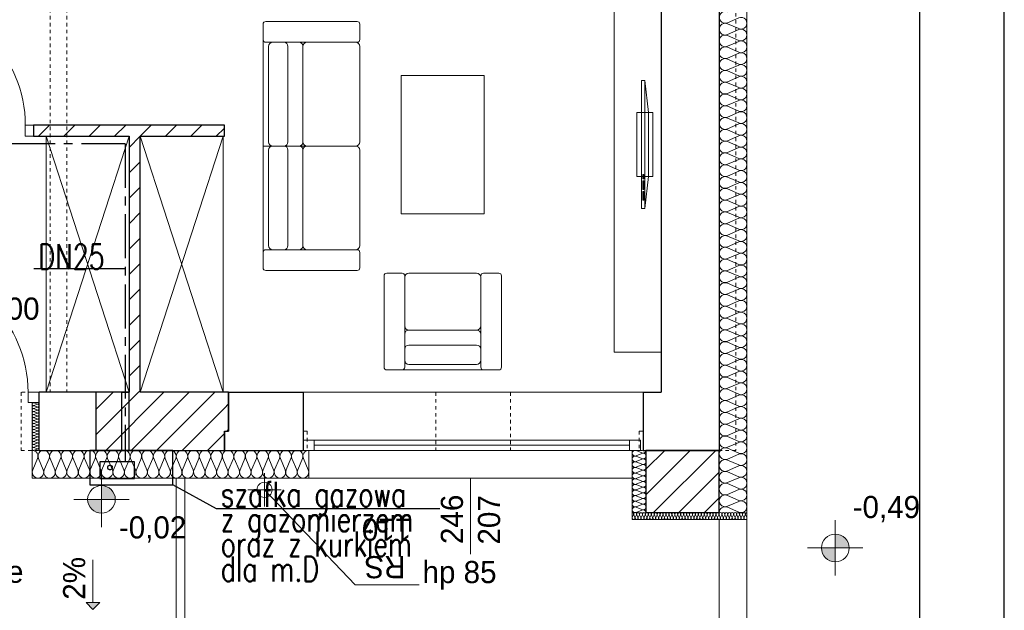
# Model space of a CAD drawing. Extents: x -220425 to -32551, y -64521 to 77206.
# Tile 23 of 59: x -168483 to -161360, y -11171 to -6902. Entities that reach past the tile are written whole.
import ezdxf
from ezdxf.lldxf.tags import DXFTag

# ---------------------------------------------------------------- set-up
doc = ezdxf.new("R2010")
doc.units = 0
doc.header["$MEASUREMENT"] = 0
doc.linetypes.add('Hidden Line', pattern=[50, 25, -25])
doc.linetypes.add('MITTE', pattern=[50.8, 31.75, -6.35, 6.35, -6.35])
for name, color, linetype, lineweight in [('#ks', 34, 'Continuous', 30), ('Arch rynny_Nr_Pióra__21', 7, 'Continuous', 9), ('Arch schody_Nr_Pióra__21', 7, 'Continuous', 9), ('arch spadki_Nr_Pióra__21', 7, 'Continuous', 9), ('Arch wyburzenia_Nr_Pióra__46', 5, 'Continuous', 13), ('Arch wykończenie_Nr_Pióra__46', 5, 'Continuous', 13), ('Arch ściany nośne_Nr_Pióra__21', 7, 'Continuous', 9), ('Arch ściany nośne_Nr_Pióra__27', 7, 'Continuous', 30), ('Drzwi ArchiCAD_Nr_Pióra__27', 7, 'Continuous', 30), ('Drzwi ArchiCAD_Nr_Pióra__5', 7, 'Continuous', 13), ('INWENT RZĘDNE_Nr_Pióra__21', 7, 'Continuous', 9), ('INWENT.ŚCIANY_Nr_Pióra__1', 7, 'Continuous', 25), ('INWENT.ŚCIANY_Nr_Pióra__101', 8, 'Continuous', 13), ('IS_Zimna_woda', 5, 'SOLID', 30)]:
    doc.layers.add(name, color=color, linetype=linetype, lineweight=lineweight)
for name, color, linetype in [('#op-kan-san', 3, 'Continuous'), ('#opisy', 252, 'Continuous'), ('_MK_opis gazu', 3, 'Continuous'), ('Drzwi ArchiCAD', 7, 'Continuous'), ('gaz', 2, 'Continuous')]:
    doc.layers.add(name, color=color, linetype=linetype)
for name, color, linetype, lineweight, true_color in [('Arch drzwi_Nr_Pióra__4', 7, 'Continuous', 9, 0x029e21), ('Arch ocieplenie_Nr_Pióra__22', 7, 'Continuous', 9, 0x7f7f7f), ('Arch okna_Nr_Pióra__4', 7, 'Continuous', 9, 0x029e21), ('Arch wyposazenie_Nr_Pióra__9', 7, 'Continuous', 13, 0x3dad99)]:
    doc.layers.add(name, color=color, linetype=linetype, lineweight=lineweight, true_color=true_color)
doc.styles.add('GENERATED_STYLE_2', font='txt')
doc.styles.add('GENERATED_STYLE_6', font='txt')
doc.styles.add('ROMANS', font='romans.shx', dxfattribs={"width": 0.85, "height": 0.11})
tags = doc.linetypes.add('SOLID', pattern=[10, 10, 0]).pattern_tags.tags
tags[6:7] = [DXFTag(74, 4), DXFTag(75, 0), DXFTag(340, '0'), DXFTag(46, 0.0), DXFTag(50, 0.0), DXFTag(44, 0.0), DXFTag(45, 0.0)]
tags[4:5] = [DXFTag(74, 4), DXFTag(75, 0), DXFTag(340, '0'), DXFTag(46, 0.0), DXFTag(50, 0.0), DXFTag(44, 0.0), DXFTag(45, 0.0)]
pattern_1 = [(45, (197252.38, 10015.15), (-91.92388, 91.92388), [])]

# ---------------------------------------------------------------- blocks, each defined once
blk = doc.blocks.new('A$C382C6C0C')
at = {"layer": '#ks', "color": 7, "lineweight": -3}
for p, q in [((3951.49, -2909), (3951.49, 61)), ((3890.49, -2848), (3890.49, 0))]:
    blk.add_line(p, q, dxfattribs=at)
blk = doc.blocks.new('A$C68B6B573')
at = {"layer": 'Arch schody_Nr_Pióra__21', "linetype": 'Continuous'}
blk.add_hatch(color=252, dxfattribs=at).paths.add_polyline_path([(29299.3, -1150), (29249.3, -1100), (29349.3, -1100)], flags=0)
at = {"layer": 'Arch ściany nośne_Nr_Pióra__21', "linetype": 'Continuous'}
h = blk.add_hatch(dxfattribs=at)
h.set_pattern_fill('Common_Brick', color=252, style=0, pattern_type=2)
h.set_pattern_definition(pattern_1)
h.paths.add_polyline_path([(30250, 2350), (28870, 2350), (28870, 2270), (30250, 2270)], flags=0)
h = blk.add_hatch(dxfattribs=at)
h.set_pattern_fill('Common_Brick', color=252, style=0, pattern_type=2)
h.set_pattern_definition(pattern_1)
h.paths.add_polyline_path([(29640, 420), (29640, 2270), (29560, 2270), (29560, 420)], flags=0)
h = blk.add_hatch(dxfattribs=at)
h.set_pattern_fill('Common_Brick', color=252, style=0, pattern_type=2)
h.set_pattern_definition(pattern_1)
h.paths.add_polyline_path([(30250, 420), (29320, 420), (29320, 0), (30250, 0)], flags=0)
h = blk.add_hatch(dxfattribs=at)
h.set_pattern_fill('Common_Brick', color=252, style=0, pattern_type=2)
h.set_pattern_definition(pattern_1)
h.paths.add_polyline_path([(30280, 420), (30250, 420), (30250, 140), (30280, 140)], flags=0)
h = blk.add_hatch(dxfattribs=at)
h.set_pattern_fill('Common_Brick', color=252, style=0, pattern_type=2)
h.set_pattern_definition(pattern_1)
h.paths.add_polyline_path([(33300, 0), (33300, -450), (33830, -450), (33830, 0)], flags=0)
at = {"layer": 'INWENT RZĘDNE_Nr_Pióra__21', "linetype": 'Continuous'}
for points in [[(29360.9, -354.5), (29460.9, -354.5), (29453.3, -316.2), (29431.6, -283.8), (29399.2, -262.1), (29360.9, -254.5)], [(29360.9, -354.5), (29260.9, -354.5), (29268.5, -392.8), (29290.2, -425.2), (29322.6, -446.9), (29360.9, -454.5)], [(34669.3, -705.3), (34769.3, -705.3), (34761.7, -667), (34740, -634.6), (34707.6, -612.9), (34669.3, -605.3)], [(34669.3, -705.3), (34569.3, -705.3), (34576.9, -743.6), (34598.6, -776), (34631, -797.7), (34669.3, -805.3)]]:
    blk.add_hatch(color=252, dxfattribs=at).paths.add_polyline_path(points, flags=0)
at = {"layer": 'Arch ocieplenie_Nr_Pióra__22', "color": 252, "linetype": 'Continuous'}
for p, q in [((33970.4, 3126.4), (33889.6, 3091)), ((33889.6, 3083.8), (33970.4, 3048.3)), ((33970.4, 3041.2), (33889.6, 3005.7)), ((33889.6, 2998.6), (33970.4, 2963.1)), ((33970.4, 2955.9), (33889.6, 2920.5)), ((33889.6, 2913.3), (33970.4, 2877.9)), ((33970.4, 2870.7), (33889.6, 2835.2)), ((33889.6, 2828.1), (33970.4, 2792.6)), ((33970.4, 2785.5), (33889.6, 2750)), ((33889.6, 2742.8), (33970.4, 2707.4)), ((33970.4, 2700.2), (33889.6, 2664.8)), ((33889.6, 2657.6), (33970.4, 2622.2)), ((33970.4, 2615), (33889.6, 2579.5)), ((33889.6, 2572.4), (33970.4, 2536.9)), ((33970.4, 2529.8), (33889.6, 2494.3)), ((33889.6, 2487.1), (33970.4, 2451.7)), ((33970.4, 2444.5), (33889.6, 2409.1)), ((33889.6, 2401.9), (33970.4, 2366.4)), ((33970.4, 2359.3), (33889.6, 2323.8)), ((33889.6, 2316.7), (33970.4, 2281.2)), ((33970.4, 2274), (33889.6, 2238.6)), ((33889.6, 2231.4), (33970.4, 2196)), ((33970.4, 2188.8), (33889.6, 2153.3)), ((33889.6, 2146.2), (33970.4, 2110.7)), ((33970.4, 2103.6), (33889.6, 2068.1)), ((33889.6, 2060.9), (33970.4, 2025.5)), ((33970.4, 2018.3), (33889.6, 1982.9)), ((33889.6, 1975.7), (33970.4, 1940.2)), ((33970.4, 1933.1), (33889.6, 1897.6)), ((33889.6, 1890.5), (33970.4, 1855)), ((33970.4, 1847.8), (33889.6, 1812.4)), ((33889.6, 1805.2), (33970.4, 1769.8)), ((33970.4, 1762.6), (33889.6, 1727.2)), ((33889.6, 1720), (33970.4, 1684.5)), ((33970.4, 1677.4), (33889.6, 1641.9)), ((33889.6, 1634.8), (33970.4, 1599.3)), ((33970.4, 1592.1), (33889.6, 1556.7)), ((33889.6, 1549.5), (33970.4, 1514.1)), ((33970.4, 1506.9), (33889.6, 1471.4)), ((33889.6, 1464.3), (33970.4, 1428.8)), ((33970.4, 1421.7), (33889.6, 1386.2)), ((33889.6, 1379), (33970.4, 1343.6)), ((33970.4, 1336.4), (33889.6, 1301)), ((33889.6, 1293.8), (33970.4, 1258.3)), ((33970.4, 1251.2), (33889.6, 1215.7)), ((33889.6, 1208.6), (33970.4, 1173.1)), ((33970.4, 1165.9), (33889.6, 1130.5)), ((33889.6, 1123.3), (33970.4, 1087.9)), ((33970.4, 1080.7), (33889.6, 1045.2)), ((33889.6, 1038.1), (33970.4, 1002.6)), ((33970.4, 995.5), (33889.6, 960)), ((33889.6, 952.8), (33970.4, 917.4)), ((33970.4, 910.2), (33889.6, 874.8)), ((33889.6, 867.6), (33970.4, 832.2)), ((33970.4, 825), (33889.6, 789.5)), ((33889.6, 782.4), (33970.4, 746.9)), ((33970.4, 739.8), (33889.6, 704.3)), ((33889.6, 697.1), (33970.4, 661.7)), ((33970.4, 654.5), (33889.6, 619.1)), ((33889.6, 611.9), (33970.4, 576.4)), ((33970.4, 569.3), (33889.6, 533.8)), ((33889.6, 526.7), (33970.4, 491.2)), ((33970.4, 484), (33889.6, 448.6)), ((33889.6, 441.4), (33970.4, 406)), ((33970.4, 398.8), (33889.6, 363.3)), ((33889.6, 356.2), (33970.4, 320.7)), ((28874.9, 344.1), (28895.1, 335.1)), ((28895.1, 333.3), (28874.9, 324.3)), ((28874.9, 322.5), (28895.1, 313.6)), ((28895.1, 311.8), (28874.9, 302.8)), ((28874.9, 301), (28895.1, 292)), ((28895.1, 290.2), (28874.9, 281.2)), ((33970.4, 313.6), (33889.6, 278.1)), ((28874.9, 279.4), (28895.1, 270.4)), ((28895.1, 268.6), (28874.9, 259.7)), ((28874.9, 257.8), (28895.1, 248.9)), ((28895.1, 247.1), (28874.9, 238.1)), ((28874.9, 236.3), (28895.1, 227.3)), ((28895.1, 225.5), (28874.9, 216.5)), ((28874.9, 214.7), (28895.1, 205.8)), ((33889.6, 270.9), (33970.4, 235.5)), ((33970.4, 228.3), (33889.6, 192.9)), ((28895.1, 203.9), (28874.9, 195)), ((28874.9, 193.2), (28895.1, 184.2)), ((28895.1, 182.4), (28874.9, 173.4)), ((28874.9, 171.6), (28895.1, 162.6)), ((28895.1, 160.8), (28874.9, 151.8)), ((28874.9, 150), (28895.1, 141.1)), ((33889.6, 185.7), (33970.4, 150.2)), ((33970.4, 143.1), (33889.6, 107.6)), ((28895.1, 139.3), (28874.9, 130.3)), ((28874.9, 128.5), (28895.1, 119.5)), ((28895.1, 117.7), (28874.9, 108.7)), ((28874.9, 106.9), (28895.1, 97.9)), ((28895.1, 96.1), (28874.9, 87.2)), ((28874.9, 85.3), (28895.1, 76.4)), ((28895.1, 74.6), (28874.9, 65.6)), ((33889.6, 100.5), (33970.4, 65)), ((28874.9, 63.8), (28895.1, 54.8)), ((28895.1, 53), (28874.9, 44)), ((28874.9, 42.2), (28895.1, 33.3)), ((28895.1, 31.4), (28874.9, 22.5)), ((28874.9, 20.7), (28895.1, 11.7)), ((28895.1, 9.9), (28874.9, 0.9)), ((33970.4, 57.8), (33889.6, 22.4)), ((33889.6, 15.2), (33970.4, -20.2)), ((28863.5, -140.4), (28898.2, -59.6)), ((28905.2, -59.6), (28939.8, -140.4)), ((28946.8, -140.4), (28981.5, -59.6)), ((28988.5, -59.6), (29023.2, -140.4)), ((29030.2, -140.4), (29064.8, -59.6)), ((29071.8, -59.6), (29106.5, -140.4)), ((29113.5, -140.4), (29148.2, -59.6)), ((29155.2, -59.6), (29189.8, -140.4)), ((29196.8, -140.4), (29231.5, -59.6)), ((29238.5, -59.6), (29273.2, -140.4)), ((29280.2, -140.4), (29314.8, -59.6)), ((29321.8, -59.6), (29356.5, -140.4)), ((29363.5, -140.4), (29398.2, -59.6)), ((29405.2, -59.6), (29439.8, -140.4)), ((29446.8, -140.4), (29481.5, -59.6)), ((29488.5, -59.6), (29523.2, -140.4)), ((29530.2, -140.4), (29564.8, -59.6)), ((29571.8, -59.6), (29606.5, -140.4)), ((29613.5, -140.4), (29648.2, -59.6)), ((29655.2, -59.6), (29689.8, -140.4)), ((29696.8, -140.4), (29731.5, -59.6)), ((29738.5, -59.6), (29773.2, -140.4)), ((29780.2, -140.4), (29814.8, -59.6)), ((29821.8, -59.6), (29856.5, -140.4)), ((29863.5, -140.4), (29898.2, -59.6)), ((29905.2, -59.6), (29939.8, -140.4)), ((29946.8, -140.4), (29981.5, -59.6)), ((29988.5, -59.6), (30023.2, -140.4)), ((30030.2, -140.4), (30064.8, -59.6)), ((30071.8, -59.6), (30106.5, -140.4)), ((30113.5, -140.4), (30148.2, -59.6)), ((30155.2, -59.6), (30189.8, -140.4)), ((30196.8, -140.4), (30231.5, -59.6)), ((30238.5, -59.6), (30273.2, -140.4)), ((30280.2, -140.4), (30314.8, -59.6)), ((30321.8, -59.6), (30356.5, -140.4)), ((30363.5, -140.4), (30398.2, -59.6)), ((30405.2, -59.6), (30439.8, -140.4)), ((30446.8, -140.4), (30481.5, -59.6)), ((30488.5, -59.6), (30523.2, -140.4)), ((30530.2, -140.4), (30564.8, -59.6)), ((30571.8, -59.6), (30606.5, -140.4)), ((30613.5, -140.4), (30648.2, -59.6)), ((30655.2, -59.6), (30689.8, -140.4)), ((30696.8, -140.4), (30731.5, -59.6)), ((30738.5, -59.6), (30773.2, -140.4)), ((30780.2, -140.4), (30814.8, -59.6)), ((30821.8, -59.6), (30856.5, -140.4)), ((33229.8, -1.7), (33270.2, -18.7)), ((33270.2, -22.2), (33229.8, -39.2)), ((33229.8, -42.6), (33270.2, -59.6)), ((33270.2, -63.1), (33229.8, -80.1)), ((33970.4, -27.4), (33889.6, -62.8)), ((33889.6, -70), (33970.4, -105.5)), ((33229.8, -83.5), (33270.2, -100.6)), ((33270.2, -104), (33229.8, -121)), ((33229.8, -124.4), (33270.2, -141.5)), ((33970.4, -112.6), (33889.6, -148.1)), ((33270.2, -144.9), (33229.8, -161.9)), ((33229.8, -165.4), (33270.2, -182.4)), ((33270.2, -185.8), (33229.8, -202.8)), ((33229.8, -206.3), (33270.2, -223.3)), ((33889.6, -155.2), (33970.4, -190.7)), ((33970.4, -197.9), (33889.6, -233.3)), ((33270.2, -226.7), (33229.8, -243.7)), ((33229.8, -247.2), (33270.2, -264.2)), ((33270.2, -267.6), (33229.8, -284.6)), ((33889.6, -240.5), (33970.4, -275.9)), ((33970.4, -283.1), (33889.6, -318.6)), ((33229.8, -288.1), (33270.2, -305.1)), ((33270.2, -308.5), (33229.8, -325.6)), ((33229.8, -329), (33270.2, -346)), ((33270.2, -349.4), (33229.8, -366.5)), ((33889.6, -325.7), (33970.4, -361.2)), ((33229.8, -369.9), (33270.2, -386.9)), ((33270.2, -390.4), (33229.8, -407.4)), ((33229.8, -410.8), (33270.2, -427.8)), ((33970.4, -368.3), (33889.6, -403.8)), ((33889.6, -411), (33970.4, -446.4)), ((33200.9, -485.1), (33209.7, -464.9)), ((33211.5, -464.9), (33220.4, -485.1)), ((33222.2, -485.1), (33231, -464.9)), ((33270.2, -431.3), (33229.8, -448.3)), ((33232.8, -464.9), (33241.7, -485.1)), ((33243.5, -485.1), (33252.3, -464.9)), ((33254.1, -464.9), (33263, -485.1)), ((33264.7, -485.1), (33273.6, -464.9)), ((33275.4, -464.9), (33284.2, -485.1)), ((33286, -485.1), (33294.9, -464.9)), ((33296.7, -464.9), (33305.5, -485.1)), ((33307.3, -485.1), (33316.2, -464.9)), ((33317.9, -464.9), (33326.8, -485.1)), ((33328.6, -485.1), (33337.4, -464.9)), ((33339.2, -464.9), (33348.1, -485.1)), ((33349.9, -485.1), (33358.7, -464.9)), ((33360.5, -464.9), (33369.4, -485.1)), ((33371.2, -485.1), (33380, -464.9)), ((33381.8, -464.9), (33390.6, -485.1)), ((33392.4, -485.1), (33401.3, -464.9)), ((33403.1, -464.9), (33411.9, -485.1)), ((33413.7, -485.1), (33422.6, -464.9)), ((33424.4, -464.9), (33433.2, -485.1)), ((33435, -485.1), (33443.9, -464.9)), ((33445.6, -464.9), (33454.5, -485.1)), ((33456.3, -485.1), (33465.1, -464.9)), ((33466.9, -464.9), (33475.8, -485.1)), ((33477.6, -485.1), (33486.4, -464.9)), ((33488.2, -464.9), (33497.1, -485.1)), ((33498.8, -485.1), (33507.7, -464.9)), ((33509.5, -464.9), (33518.3, -485.1)), ((33520.1, -485.1), (33529, -464.9)), ((33530.8, -464.9), (33539.6, -485.1)), ((33541.4, -485.1), (33550.3, -464.9)), ((33552, -464.9), (33560.9, -485.1)), ((33562.7, -485.1), (33571.5, -464.9)), ((33573.3, -464.9), (33582.2, -485.1)), ((33584, -485.1), (33592.8, -464.9)), ((33594.6, -464.9), (33603.5, -485.1)), ((33605.3, -485.1), (33614.1, -464.9)), ((33615.9, -464.9), (33624.7, -485.1)), ((33626.5, -485.1), (33635.4, -464.9)), ((33637.2, -464.9), (33646, -485.1)), ((33647.8, -485.1), (33656.7, -464.9)), ((33658.5, -464.9), (33667.3, -485.1)), ((33669.1, -485.1), (33678, -464.9)), ((33679.7, -464.9), (33688.6, -485.1)), ((33690.4, -485.1), (33699.2, -464.9)), ((33701, -464.9), (33709.9, -485.1)), ((33711.7, -485.1), (33720.5, -464.9)), ((33722.3, -464.9), (33731.2, -485.1)), ((33732.9, -485.1), (33741.8, -464.9)), ((33743.6, -464.9), (33752.4, -485.1)), ((33754.2, -485.1), (33763.1, -464.9)), ((33764.9, -464.9), (33773.7, -485.1)), ((33775.5, -485.1), (33784.4, -464.9)), ((33786.2, -464.9), (33795, -485.1)), ((33796.8, -485.1), (33805.6, -464.9)), ((33807.4, -464.9), (33816.3, -485.1)), ((33818.1, -485.1), (33826.9, -464.9)), ((33828.7, -464.9), (33837.6, -485.1)), ((33839.4, -485.1), (33848.2, -464.9)), ((33850, -464.9), (33858.9, -485.1)), ((33860.6, -485.1), (33869.5, -464.9)), ((33871.3, -464.9), (33880.1, -485.1)), ((33881.9, -485.1), (33890.8, -464.9)), ((33892.6, -464.9), (33901.4, -485.1)), ((33903.2, -485.1), (33912.1, -464.9)), ((33913.8, -464.9), (33922.7, -485.1)), ((33924.5, -485.1), (33933.3, -464.9)), ((33935.1, -464.9), (33944, -485.1)), ((33945.8, -485.1), (33954.6, -464.9)), ((33956.4, -464.9), (33965.3, -485.1)), ((33967, -485.1), (33975.9, -464.9)), ((33977.7, -464.9), (33986.5, -485.1)), ((33988.3, -485.1), (33997.2, -464.9)), ((33999, -464.9), (34007.8, -485.1)), ((34009.6, -485.1), (34018.5, -464.9)), ((34020.3, -464.9), (34029.1, -485.1))]:
    blk.add_line(p, q, dxfattribs=at)
for centre, major_axis, ratio, start_param, end_param in [((33872.5, 3130), (0, -42.6), 0.998042, 2.7288, 6.695979), ((33987.5, 3087.4), (0, -42.6), 0.998042, 5.870392, 9.837571), ((33872.5, 3044.8), (0, -42.6), 0.998042, 2.7288, 6.695979), ((33872.5, 2959.5), (0, -42.6), 0.998042, 2.7288, 6.695979), ((33987.5, 3002.1), (0, -42.6), 0.998042, 5.870392, 9.837571), ((33872.5, 2874.3), (0, -42.6), 0.998042, 2.7288, 6.695979), ((33987.5, 2916.9), (0, -42.6), 0.998042, 5.870392, 9.837571), ((33987.5, 2831.7), (0, -42.6), 0.998042, 5.870392, 9.837571), ((33872.5, 2789), (0, -42.6), 0.998042, 2.7288, 6.695979), ((33987.5, 2746.4), (0, -42.6), 0.998042, 5.870392, 9.837571), ((33872.5, 2703.8), (0, -42.6), 0.998042, 2.7288, 6.695979), ((33987.5, 2661.2), (0, -42.6), 0.998042, 5.870392, 9.837571), ((33872.5, 2618.6), (0, -42.6), 0.998042, 2.7288, 6.695979), ((33872.5, 2533.3), (0, -42.6), 0.998042, 2.7288, 6.695979), ((33987.5, 2576), (0, -42.6), 0.998042, 5.870392, 9.837571), ((33872.5, 2448.1), (0, -42.6), 0.998042, 2.7288, 6.695979), ((33987.5, 2490.7), (0, -42.6), 0.998042, 5.870392, 9.837571), ((33987.5, 2405.5), (0, -42.6), 0.998042, 5.870392, 9.837571), ((33872.5, 2362.9), (0, -42.6), 0.998042, 2.7288, 6.695979), ((33987.5, 2320.2), (0, -42.6), 0.998042, 5.870392, 9.837571), ((33872.5, 2277.6), (0, -42.6), 0.998042, 2.7288, 6.695979), ((33987.5, 2235), (0, -42.6), 0.998042, 5.870392, 9.837571), ((33872.5, 2192.4), (0, -42.6), 0.998042, 2.7288, 6.695979), ((33872.5, 2107.1), (0, -42.6), 0.998042, 2.7288, 6.695979), ((33987.5, 2149.8), (0, -42.6), 0.998042, 5.870392, 9.837571), ((33872.5, 2021.9), (0, -42.6), 0.998042, 2.7288, 6.695979), ((33987.5, 2064.5), (0, -42.6), 0.998042, 5.870392, 9.837571), ((33987.5, 1979.3), (0, -42.6), 0.998042, 5.870392, 9.837571), ((33872.5, 1936.7), (0, -42.6), 0.998042, 2.7288, 6.695979), ((33987.5, 1894), (0, -42.6), 0.998042, 5.870392, 9.837571), ((33872.5, 1851.4), (0, -42.6), 0.998042, 2.7288, 6.695979), ((33987.5, 1808.8), (0, -42.6), 0.998042, 5.870392, 9.837571), ((33872.5, 1766.2), (0, -42.6), 0.998042, 2.7288, 6.695979), ((33872.5, 1681), (0, -42.6), 0.998042, 2.7288, 6.695979), ((33987.5, 1723.6), (0, -42.6), 0.998042, 5.870392, 9.837571), ((33872.5, 1595.7), (0, -42.6), 0.998042, 2.7288, 6.695979), ((33987.5, 1638.3), (0, -42.6), 0.998042, 5.870392, 9.837571), ((33987.5, 1553.1), (0, -42.6), 0.998042, 5.870392, 9.837571), ((33872.5, 1510.5), (0, -42.6), 0.998042, 2.7288, 6.695979), ((33987.5, 1467.9), (0, -42.6), 0.998042, 5.870392, 9.837571), ((33872.5, 1425.2), (0, -42.6), 0.998042, 2.7288, 6.695979), ((33987.5, 1382.6), (0, -42.6), 0.998042, 5.870392, 9.837571), ((33872.5, 1340), (0, -42.6), 0.998042, 2.7288, 6.695979), ((33872.5, 1254.8), (0, -42.6), 0.998042, 2.7288, 6.695979), ((33987.5, 1297.4), (0, -42.6), 0.998042, 5.870392, 9.837571), ((33872.5, 1169.5), (0, -42.6), 0.998042, 2.7288, 6.695979), ((33987.5, 1212.1), (0, -42.6), 0.998042, 5.870392, 9.837571), ((33987.5, 1126.9), (0, -42.6), 0.998042, 5.870392, 9.837571), ((33872.5, 1084.3), (0, -42.6), 0.998042, 2.7288, 6.695979), ((33987.5, 1041.7), (0, -42.6), 0.998042, 5.870392, 9.837571), ((33872.5, 999), (0, -42.6), 0.998042, 2.7288, 6.695979), ((33987.5, 956.4), (0, -42.6), 0.998042, 5.870392, 9.837571), ((33872.5, 913.8), (0, -42.6), 0.998042, 2.7288, 6.695979), ((33872.5, 828.6), (0, -42.6), 0.998042, 2.7288, 6.695979), ((33987.5, 871.2), (0, -42.6), 0.998042, 5.870392, 9.837571), ((33872.5, 743.3), (0, -42.6), 0.998042, 2.7288, 6.695979), ((33987.5, 786), (0, -42.6), 0.998042, 5.870392, 9.837571), ((33987.5, 700.7), (0, -42.6), 0.998042, 5.870392, 9.837571), ((33872.5, 658.1), (0, -42.6), 0.998042, 2.7288, 6.695979), ((33987.5, 615.5), (0, -42.6), 0.998042, 5.870392, 9.837571), ((33872.5, 572.9), (0, -42.6), 0.998042, 2.7288, 6.695979), ((33987.5, 530.2), (0, -42.6), 0.998042, 5.870392, 9.837571), ((33872.5, 487.6), (0, -42.6), 0.998042, 2.7288, 6.695979), ((33872.5, 402.4), (0, -42.6), 0.998042, 2.7288, 6.695979), ((33987.5, 445), (0, -42.6), 0.998042, 5.870392, 9.837571), ((33872.5, 317.1), (0, -42.6), 0.998042, 2.7288, 6.695979), ((33987.5, 359.8), (0, -42.6), 0.998042, 5.870392, 9.837571), ((28870.6, 334.2), (0, -10.8), 0.986338, 2.728799, 6.695979), ((28870.6, 312.7), (0, -10.8), 0.986338, 2.728799, 6.695979), ((28870.6, 291.1), (0, -10.8), 0.986338, 2.728799, 6.695979), ((28899.4, 345), (0, -10.8), 0.986338, 5.870392, 7.853982), ((28899.4, 323.4), (0, -10.8), 0.986338, 5.870392, 9.837571), ((28899.4, 301.9), (0, -10.8), 0.986338, 5.870392, 9.837571), ((28899.4, 280.3), (0, -10.8), 0.986338, 5.870392, 9.837571), ((33987.5, 274.5), (0, -42.6), 0.998042, 5.870392, 9.837571), ((28870.6, 269.5), (0, -10.8), 0.986338, 2.728799, 6.695979), ((28870.6, 248), (0, -10.8), 0.986338, 2.728799, 6.695979), ((28870.6, 226.4), (0, -10.8), 0.986338, 2.728799, 6.695979), ((28870.6, 204.8), (0, -10.8), 0.986338, 2.728799, 6.695979), ((28899.4, 258.8), (0, -10.8), 0.986338, 5.870392, 9.837571), ((28899.4, 237.2), (0, -10.8), 0.986338, 5.870392, 9.837571), ((28899.4, 215.6), (0, -10.8), 0.986338, 5.870392, 9.837571), ((33872.5, 231.9), (0, -42.6), 0.998042, 2.7288, 6.695979), ((33987.5, 189.3), (0, -42.6), 0.998042, 5.870392, 9.837571), ((28870.6, 183.3), (0, -10.8), 0.986338, 2.728799, 6.695979), ((28870.6, 161.7), (0, -10.8), 0.986338, 2.728799, 6.695979), ((28870.6, 140.2), (0, -10.8), 0.986338, 2.728799, 6.695979), ((28899.4, 194.1), (0, -10.8), 0.986338, 5.870392, 9.837571), ((28899.4, 172.5), (0, -10.8), 0.986338, 5.870392, 9.837571), ((28899.4, 150.9), (0, -10.8), 0.986338, 5.870392, 9.837571), ((33872.5, 146.7), (0, -42.6), 0.998042, 2.7288, 6.695979), ((33987.5, 104), (0, -42.6), 0.998042, 5.870392, 9.837571), ((28870.6, 118.6), (0, -10.8), 0.986338, 2.728799, 6.695979), ((28870.6, 97), (0, -10.8), 0.986338, 2.728799, 6.695979), ((28870.6, 75.5), (0, -10.8), 0.986338, 2.728799, 6.695979), ((28899.4, 129.4), (0, -10.8), 0.986338, 5.870392, 9.837571), ((28899.4, 107.8), (0, -10.8), 0.986338, 5.870392, 9.837571), ((28899.4, 86.3), (0, -10.8), 0.986338, 5.870392, 9.837571), ((28899.4, 64.7), (0, -10.8), 0.986338, 5.870392, 9.837571), ((33872.5, 61.4), (0, -42.6), 0.998042, 2.7288, 6.695979), ((28870.6, 53.9), (0, -10.8), 0.986338, 2.728799, 6.695979), ((28870.6, 32.3), (0, -10.8), 0.986338, 2.728799, 6.695979), ((28870.6, 10.8), (0, -10.8), 0.986338, 2.728799, 6.695979), ((28860, -42.5), (0, 42.5), 0.979571, 4.299596, 6.283185), ((28899.4, 43.1), (0, -10.8), 0.986338, 5.870392, 9.837571), ((28899.4, 21.6), (0, -10.8), 0.986338, 5.870392, 9.837571), ((28899.4, 0), (0, -10.8), 0.986338, 1.570796, 3.554385), ((28943.3, -42.5), (0, 42.5), 0.979571, 4.299595, 8.266774), ((29026.7, -42.5), (0, 42.5), 0.979571, 4.299595, 8.266774), ((29110, -42.5), (0, 42.5), 0.979571, 4.299595, 8.266774), ((29193.3, -42.5), (0, 42.5), 0.979571, 4.299595, 8.266774), ((29276.7, -42.5), (0, 42.5), 0.979571, 4.299595, 8.266774), ((29360, -42.5), (0, 42.5), 0.979571, 4.299595, 8.266774), ((29443.3, -42.5), (0, 42.5), 0.979571, 4.299595, 8.266774), ((29526.7, -42.5), (0, 42.5), 0.979571, 4.299595, 8.266774), ((29610, -42.5), (0, 42.5), 0.979571, 4.299595, 8.266774), ((29693.3, -42.5), (0, 42.5), 0.979571, 4.299595, 8.266774), ((29776.7, -42.5), (0, 42.5), 0.979571, 4.299595, 8.266774), ((29860, -42.5), (0, 42.5), 0.979571, 4.299595, 8.266774), ((29943.3, -42.5), (0, 42.5), 0.979571, 4.299595, 8.266774), ((30026.7, -42.5), (0, 42.5), 0.979571, 4.299595, 8.266774), ((30110, -42.5), (0, 42.5), 0.979571, 4.299595, 8.266774), ((30193.3, -42.5), (0, 42.5), 0.979571, 4.299595, 8.266774), ((30276.7, -42.5), (0, 42.5), 0.979571, 4.299595, 8.266774), ((30360, -42.5), (0, 42.5), 0.979571, 4.299595, 8.266774), ((30443.3, -42.5), (0, 42.5), 0.979571, 4.299595, 8.266774), ((30526.7, -42.5), (0, 42.5), 0.979571, 4.299595, 8.266774), ((30610, -42.5), (0, 42.5), 0.979571, 4.299595, 8.266774), ((30693.3, -42.5), (0, 42.5), 0.979571, 4.299595, 8.266774), ((30776.7, -42.5), (0, 42.5), 0.979571, 4.299595, 8.266774), ((33221.3, -20.5), (21.3, 0), 0.961761, 1.158003, 5.125183), ((33278.7, 0), (21.3, 0), 0.961761, 4.299596, 6.283185), ((33872.5, -23.8), (0, -42.6), 0.998042, 2.7288, 6.695979), ((33987.5, 18.8), (0, -42.6), 0.998042, 5.870392, 9.837571), ((30860, -42.5), (0, 42.5), 0.979571, 0, 1.983589), ((33221.3, -61.4), (21.3, 0), 0.961761, 1.158003, 5.125183), ((33278.7, -40.9), (21.3, 0), 0.961761, 4.299595, 8.266774), ((33278.7, -81.8), (21.3, 0), 0.961761, 4.299595, 8.266774), ((33872.5, -109), (0, -42.6), 0.998042, 2.7288, 6.695979), ((33987.5, -66.4), (0, -42.6), 0.998042, 5.870392, 9.837571), ((28901.7, -157.5), (0, 42.5), 0.979571, 1.158003, 5.125183), ((28985, -157.5), (0, 42.5), 0.979571, 1.158003, 5.125183), ((29068.3, -157.5), (0, 42.5), 0.979571, 1.158003, 5.125183), ((29151.7, -157.5), (0, 42.5), 0.979571, 1.158003, 5.125183), ((29235, -157.5), (0, 42.5), 0.979571, 1.158003, 5.125183), ((29318.3, -157.5), (0, 42.5), 0.979571, 1.158003, 5.125183), ((29401.7, -157.5), (0, 42.5), 0.979571, 1.158003, 5.125183), ((29485, -157.5), (0, 42.5), 0.979571, 1.158003, 5.125183), ((29568.3, -157.5), (0, 42.5), 0.979571, 1.158003, 5.125183), ((29651.7, -157.5), (0, 42.5), 0.979571, 1.158003, 5.125183), ((29735, -157.5), (0, 42.5), 0.979571, 1.158003, 5.125183), ((29818.3, -157.5), (0, 42.5), 0.979571, 1.158003, 5.125183), ((29901.7, -157.5), (0, 42.5), 0.979571, 1.158003, 5.125183), ((29985, -157.5), (0, 42.5), 0.979571, 1.158003, 5.125183), ((30068.3, -157.5), (0, 42.5), 0.979571, 1.158003, 5.125183), ((30151.7, -157.5), (0, 42.5), 0.979571, 1.158003, 5.125183), ((30235, -157.5), (0, 42.5), 0.979571, 1.158003, 5.125183), ((30318.3, -157.5), (0, 42.5), 0.979571, 1.158003, 5.125183), ((30401.7, -157.5), (0, 42.5), 0.979571, 1.158003, 5.125183), ((30485, -157.5), (0, 42.5), 0.979571, 1.158003, 5.125183), ((30568.3, -157.5), (0, 42.5), 0.979571, 1.158003, 5.125183), ((30651.7, -157.5), (0, 42.5), 0.979571, 1.158003, 5.125183), ((30735, -157.5), (0, 42.5), 0.979571, 1.158003, 5.125183), ((30818.3, -157.5), (0, 42.5), 0.979571, 1.158003, 5.125183), ((33221.3, -102.3), (21.3, 0), 0.961761, 1.158003, 5.125183), ((33221.3, -143.2), (21.3, 0), 0.961761, 1.158003, 5.125183), ((33278.7, -122.7), (21.3, 0), 0.961761, 4.299595, 8.266774), ((33278.7, -163.6), (21.3, 0), 0.961761, 4.299595, 8.266774), ((33987.5, -151.7), (0, -42.6), 0.998042, 5.870392, 9.837571), ((33221.3, -184.1), (21.3, 0), 0.961761, 1.158003, 5.125183), ((33221.3, -225), (21.3, 0), 0.961761, 1.158003, 5.125183), ((33278.7, -204.5), (21.3, 0), 0.961761, 4.299595, 8.266774), ((33872.5, -194.3), (0, -42.6), 0.998042, 2.7288, 6.695979), ((33987.5, -236.9), (0, -42.6), 0.998042, 5.870392, 9.837571), ((33221.3, -265.9), (21.3, 0), 0.961761, 1.158003, 5.125183), ((33221.3, -306.8), (21.3, 0), 0.961761, 1.158003, 5.125183), ((33278.7, -245.5), (21.3, 0), 0.961761, 4.299595, 8.266774), ((33278.7, -286.4), (21.3, 0), 0.961761, 4.299595, 8.266774), ((33872.5, -279.5), (0, -42.6), 0.998042, 2.7288, 6.695979), ((33987.5, -322.1), (0, -42.6), 0.998042, 5.870392, 9.837571), ((33221.3, -347.7), (21.3, 0), 0.961761, 1.158003, 5.125183), ((33278.7, -327.3), (21.3, 0), 0.961761, 4.299595, 8.266774), ((33278.7, -368.2), (21.3, 0), 0.961761, 4.299595, 8.266774), ((33872.5, -364.8), (0, -42.6), 0.998042, 2.7288, 6.695979), ((33221.3, -388.6), (21.3, 0), 0.961761, 1.158003, 5.125183), ((33221.3, -429.5), (21.3, 0), 0.961761, 1.158003, 5.125183), ((33278.7, -409.1), (21.3, 0), 0.961761, 4.299595, 8.266774), ((33872.5, -450), (0, -42.6), 0.998042, 2.7288, 4.712389), ((33987.5, -407.4), (0, -42.6), 0.998042, 5.870392, 9.837571), ((33210.6, -489.4), (10.6, 0), 0.999328, 2.728799, 6.695979), ((33200, -460.6), (10.6, 0), 0.999328, 5.870392, 7.853982), ((33221.3, -460.6), (10.6, 0), 0.999328, 5.870392, 9.837571), ((33231.9, -489.4), (10.6, 0), 0.999328, 2.728799, 6.695979), ((33242.6, -460.6), (10.6, 0), 0.999328, 5.870392, 9.837571), ((33253.2, -489.4), (10.6, 0), 0.999328, 2.728799, 6.695979), ((33263.8, -460.6), (10.6, 0), 0.999328, 5.870392, 9.837571), ((33274.5, -489.4), (10.6, 0), 0.999328, 2.728799, 6.695979), ((33278.7, -450), (21.3, 0), 0.961761, 0, 1.983589), ((33285.1, -460.6), (10.6, 0), 0.999328, 5.870392, 9.837571), ((33295.8, -489.4), (10.6, 0), 0.999328, 2.728799, 6.695979), ((33306.4, -460.6), (10.6, 0), 0.999328, 5.870392, 9.837571), ((33317.1, -489.4), (10.6, 0), 0.999328, 2.728799, 6.695979), ((33327.7, -460.6), (10.6, 0), 0.999328, 5.870392, 9.837571), ((33338.3, -489.4), (10.6, 0), 0.999328, 2.728799, 6.695979), ((33349, -460.6), (10.6, 0), 0.999328, 5.870392, 9.837571), ((33359.6, -489.4), (10.6, 0), 0.999328, 2.728799, 6.695979), ((33370.3, -460.6), (10.6, 0), 0.999328, 5.870392, 9.837571), ((33380.9, -489.4), (10.6, 0), 0.999328, 2.728799, 6.695979), ((33391.5, -460.6), (10.6, 0), 0.999328, 5.870392, 9.837571), ((33402.2, -489.4), (10.6, 0), 0.999328, 2.728799, 6.695979), ((33412.8, -460.6), (10.6, 0), 0.999328, 5.870392, 9.837571), ((33423.5, -489.4), (10.6, 0), 0.999328, 2.728799, 6.695979), ((33434.1, -460.6), (10.6, 0), 0.999328, 5.870392, 9.837571), ((33444.7, -489.4), (10.6, 0), 0.999328, 2.728799, 6.695979), ((33455.4, -460.6), (10.6, 0), 0.999328, 5.870392, 9.837571), ((33466, -489.4), (10.6, 0), 0.999328, 2.728799, 6.695979), ((33476.7, -460.6), (10.6, 0), 0.999328, 5.870392, 9.837571), ((33487.3, -489.4), (10.6, 0), 0.999328, 2.728799, 6.695979), ((33497.9, -460.6), (10.6, 0), 0.999328, 5.870392, 9.837571), ((33508.6, -489.4), (10.6, 0), 0.999328, 2.728799, 6.695979), ((33519.2, -460.6), (10.6, 0), 0.999328, 5.870392, 9.837571), ((33529.9, -489.4), (10.6, 0), 0.999328, 2.728799, 6.695979), ((33540.5, -460.6), (10.6, 0), 0.999328, 5.870392, 9.837571), ((33551.2, -489.4), (10.6, 0), 0.999328, 2.728799, 6.695979), ((33561.8, -460.6), (10.6, 0), 0.999328, 5.870392, 9.837571), ((33572.4, -489.4), (10.6, 0), 0.999328, 2.728799, 6.695979), ((33583.1, -460.6), (10.6, 0), 0.999328, 5.870392, 9.837571), ((33593.7, -489.4), (10.6, 0), 0.999328, 2.728799, 6.695979), ((33604.4, -460.6), (10.6, 0), 0.999328, 5.870392, 9.837571), ((33615, -489.4), (10.6, 0), 0.999328, 2.728799, 6.695979), ((33625.6, -460.6), (10.6, 0), 0.999328, 5.870392, 9.837571), ((33636.3, -489.4), (10.6, 0), 0.999328, 2.728799, 6.695979), ((33646.9, -460.6), (10.6, 0), 0.999328, 5.870392, 9.837571), ((33657.6, -489.4), (10.6, 0), 0.999328, 2.728799, 6.695979), ((33668.2, -460.6), (10.6, 0), 0.999328, 5.870392, 9.837571), ((33678.8, -489.4), (10.6, 0), 0.999328, 2.728799, 6.695979), ((33689.5, -460.6), (10.6, 0), 0.999328, 5.870392, 9.837571), ((33700.1, -489.4), (10.6, 0), 0.999328, 2.728799, 6.695979), ((33710.8, -460.6), (10.6, 0), 0.999328, 5.870392, 9.837571), ((33721.4, -489.4), (10.6, 0), 0.999328, 2.728799, 6.695979), ((33732.1, -460.6), (10.6, 0), 0.999328, 5.870392, 9.837571), ((33742.7, -489.4), (10.6, 0), 0.999328, 2.728799, 6.695979), ((33753.3, -460.6), (10.6, 0), 0.999328, 5.870392, 9.837571), ((33764, -489.4), (10.6, 0), 0.999328, 2.728799, 6.695979), ((33774.6, -460.6), (10.6, 0), 0.999328, 5.870392, 9.837571), ((33785.3, -489.4), (10.6, 0), 0.999328, 2.728799, 6.695979), ((33795.9, -460.6), (10.6, 0), 0.999328, 5.870392, 9.837571), ((33806.5, -489.4), (10.6, 0), 0.999328, 2.728799, 6.695979), ((33817.2, -460.6), (10.6, 0), 0.999328, 5.870392, 9.837571), ((33827.8, -489.4), (10.6, 0), 0.999328, 2.728799, 6.695979), ((33838.5, -460.6), (10.6, 0), 0.999328, 5.870392, 9.837571), ((33849.1, -489.4), (10.6, 0), 0.999328, 2.728799, 6.695979), ((33859.7, -460.6), (10.6, 0), 0.999328, 5.870392, 9.837571), ((33870.4, -489.4), (10.6, 0), 0.999328, 2.728799, 6.695979), ((33881, -460.6), (10.6, 0), 0.999328, 5.870392, 9.837571), ((33891.7, -489.4), (10.6, 0), 0.999328, 2.728799, 6.695979), ((33902.3, -460.6), (10.6, 0), 0.999328, 5.870392, 9.837571), ((33913, -489.4), (10.6, 0), 0.999328, 2.728799, 6.695979), ((33923.6, -460.6), (10.6, 0), 0.999328, 5.870392, 9.837571), ((33934.2, -489.4), (10.6, 0), 0.999328, 2.728799, 6.695979), ((33944.9, -460.6), (10.6, 0), 0.999328, 5.870392, 9.837571), ((33955.5, -489.4), (10.6, 0), 0.999328, 2.728799, 6.695979), ((33966.2, -460.6), (10.6, 0), 0.999328, 5.870392, 9.837571), ((33976.8, -489.4), (10.6, 0), 0.999328, 2.728799, 6.695979), ((33987.4, -460.6), (10.6, 0), 0.999328, 5.870392, 9.837571), ((33998.1, -489.4), (10.6, 0), 0.999328, 2.728799, 6.695979), ((34008.7, -460.6), (10.6, 0), 0.999328, 5.870392, 9.837571), ((34019.4, -489.4), (10.6, 0), 0.999328, 2.728799, 6.695979), ((34030, -460.6), (10.6, 0), 0.999328, 1.570796, 3.554385)]:
    blk.add_ellipse(centre, major_axis=major_axis, ratio=ratio, start_param=start_param, end_param=end_param, dxfattribs=at)
at = {"layer": 'Arch okna_Nr_Pióra__4', "color": 252, "linetype": 'Continuous'}
for p, q in [((28830, 420), (28910, 420)), ((28830, 420), (28830, 345)), ((30820, 420), (33280, 420)), ((28830, 345), (28910, 345)), ((30820, 75), (33260, 75)), ((30900, 75), (30900, 0)), ((33180, 75), (33180, 0)), ((33260, 0), (33260, 75)), ((30820, 0), (33260, 0)), ((30900, 37.5), (33180, 37.5)), ((30860, -200), (33200, -200)), ((32030, -200), (32030, -750))]:
    blk.add_line(p, q, dxfattribs=at)
blk.add_arc((27930, 420), 900, 0, 90, dxfattribs=at)
at = {"layer": 'Arch rynny_Nr_Pióra__21', "color": 252, "linetype": 'Continuous'}
for p, q in [((30540, -165), (30540, -405)), ((30660, -285), (30420, -285)), ((31195.2, -971.4), (30540, -285)), ((31657.9, -971.4), (31195.2, -971.4))]:
    blk.add_line(p, q, dxfattribs=at)
blk.add_circle((30540, -285), 55, dxfattribs=at)
at = {"layer": 'Arch schody_Nr_Pióra__21', "color": 252, "linetype": 'Continuous'}
for p, q in [((29900, -200), (29900, -2900)), ((29965, -200), (29965, -2900)), ((33830, -500), (33830, -7650)), ((34030, -500), (34030, -7850)), ((29299.3, -790), (29299.3, -1100)), ((29249.3, -1100), (29349.3, -1100)), ((29299.3, -1150), (29249.3, -1100)), ((29299.3, -1150), (29349.3, -1100))]:
    blk.add_line(p, q, dxfattribs=at)
at = {"layer": 'Arch wyburzenia_Nr_Pióra__46', "color": 252, "linetype": 'Continuous'}
for p, q in [((28860, 345), (28860, -200)), ((30860, -200), (30860, 0)), ((28860, -200), (30860, -200))]:
    blk.add_line(p, q, dxfattribs=at)
at = {"layer": 'Arch wykończenie_Nr_Pióra__46', "color": 252, "linetype": 'Continuous'}
for p, q in [((34030, 6710), (34030, -500)), ((33200, -500), (33200, 0)), ((34030, -500), (33200, -500))]:
    blk.add_line(p, q, dxfattribs=at)
at = {"layer": 'Arch wyposazenie_Nr_Pióra__9', "color": 252, "linetype": 'Continuous'}
for p, q in [((33070, 710), (33070, 3710)), ((33410, 3710), (33410, 710)), ((30530, 3080), (30530, 2970)), ((31210, 3100), (30550, 3100)), ((31230, 2970), (31230, 3080)), ((30530, 2970), (30530, 2200)), ((30550, 2950), (31210, 2950)), ((30600, 2950), (30788.7, 2950)), ((31200, 2950), (30848.7, 2950)), ((30570, 2230), (30570, 2920)), ((30710, 2920), (30710, 2230)), ((30818.7, 2920), (30818.7, 2230)), ((30818.7, 2920), (30818.7, 2230)), ((31230, 2230), (31230, 2920)), ((31530, 2710), (31530, 1710)), ((32130, 2710), (31530, 2710)), ((32130, 1710), (32130, 2710)), ((33292.2, 2672.8), (33267.2, 2672.8)), ((33267.2, 2672.8), (33267.2, 1747.2)), ((33317.2, 2441.4), (33292.2, 2672.8)), ((33292.2, 2672.8), (33292.2, 1747.2)), ((33350, 2441.4), (33234.3, 2441.4)), ((33234.3, 2441.4), (33234.3, 1978.6)), ((33317.2, 1978.6), (33317.2, 2441.4)), ((33350, 1978.6), (33350, 2441.4)), ((28960, 2270), (29560, 420)), ((28960, 420), (29560, 2270)), ((28960, 420), (28960, 2270)), ((30240, 420), (29640, 2270)), ((30240, 2270), (29640, 420)), ((30240, 420), (30240, 2270)), ((30530, 2200), (30600, 2200)), ((30530, 1430), (30530, 2200)), ((30530, 2200), (30600, 2200)), ((30570, 2170), (30570, 1480)), ((30788.7, 2200), (30600, 2200)), ((30788.7, 2200), (30600, 2200)), ((30710, 1480), (30710, 2170)), ((30788.7, 2200), (30848.7, 2200)), ((30788.7, 2200), (30848.7, 2200)), ((30818.7, 1480), (30818.7, 2170)), ((30818.7, 1480), (30818.7, 2170)), ((30848.7, 2200), (31200, 2200)), ((30848.7, 2200), (31200, 2200)), ((31230, 2170), (31230, 1480)), ((33234.3, 1978.6), (33350, 1978.6)), ((33277.2, 1963.2), (33277.2, 1994)), ((33277.2, 1994), (33283.4, 1994)), ((33283.4, 1963.2), (33277.2, 1963.2)), ((33277.2, 1947.8), (33283.4, 1947.8)), ((33277.2, 1886.1), (33277.2, 1947.8)), ((33283.4, 1994), (33283.4, 1963.2)), ((33283.4, 1947.8), (33283.4, 1886.1)), ((33292.2, 1747.2), (33317.2, 1978.6)), ((33283.4, 1886.1), (33277.2, 1886.1)), ((33277.2, 1808.9), (33277.2, 1870.6)), ((33277.2, 1870.6), (33283.4, 1870.6)), ((33283.4, 1870.6), (33283.4, 1808.9)), ((33283.4, 1808.9), (33277.2, 1808.9)), ((31530, 1710), (32130, 1710)), ((33267.2, 1747.2), (33292.2, 1747.2)), ((30530, 1320), (30530, 1430)), ((30550, 1450), (31210, 1450)), ((30600, 1450), (30788.7, 1450)), ((31200, 1450), (30848.7, 1450)), ((31230, 1430), (31230, 1320)), ((31210, 1300), (30550, 1300)), ((31405, 1261.2), (31405, 601.2)), ((31535, 1281.2), (31425, 1281.2)), ((31555, 601.2), (31555, 1261.2)), ((31555, 1251.2), (31555, 899.8)), ((32075, 1281.2), (31585, 1281.2)), ((32105, 1251.2), (32105, 899.8)), ((32105, 899.8), (32105, 1251.2)), ((32125, 1281.2), (32235, 1281.2)), ((32255, 1261.2), (32255, 601.2)), ((31585, 869.8), (32075, 869.8)), ((31585, 869.8), (32075, 869.8)), ((32105, 839.8), (32105, 899.8)), ((32105, 839.8), (32105, 899.8)), ((31555, 651.2), (31555, 839.8)), ((32105, 839.8), (32105, 651.2)), ((32105, 651.2), (32105, 839.8)), ((31585, 761.2), (32075, 761.2)), ((32105, 601.2), (32105, 651.2)), ((33410, 710), (33070, 710)), ((31425, 581.2), (31535, 581.2)), ((31535, 581.2), (32125, 581.2)), ((32075, 621.2), (31585, 621.2)), ((32235, 581.2), (32125, 581.2))]:
    blk.add_line(p, q, dxfattribs=at)
for centre, radius, start, end in [((30550, 3080), 20, 90, 180), ((31210, 3080), 20, 0, 90), ((30550, 2970), 20, 180, 270), ((30600, 2920), 30, 90, 180), ((30680, 2920), 30, 0, 90), ((30788.7, 2920), 30, 0, 90), ((30848.7, 2920), 30, 90, 180), ((31200, 2920), 30, 0, 90), ((31210, 2970), 20, 270, 0), ((30600, 2230), 30, 180, 270), ((30680, 2230), 30, 270, 0), ((30788.7, 2230), 30, 270, 0), ((30848.7, 2230), 30, 180, 270), ((31200, 2230), 30, 270, 0), ((30600, 2170), 30, 90, 180), ((30680, 2170), 30, 0, 90), ((30788.7, 2170), 30, 0, 90), ((30848.7, 2170), 30, 90, 180), ((31200, 2170), 30, 0, 90), ((30550, 1430), 20, 90, 180), ((30600, 1480), 30, 180, 270), ((30680, 1480), 30, 270, 0), ((30788.7, 1480), 30, 270, 0), ((30848.7, 1480), 30, 180, 270), ((31200, 1480), 30, 270, 0), ((31210, 1430), 20, 0, 90), ((30550, 1320), 20, 180, 270), ((31210, 1320), 20, 270, 0), ((31425, 1261.2), 20, 90, 180), ((31535, 1261.2), 20, 0, 90), ((31585, 1251.2), 30, 90, 180), ((32075, 1251.2), 30, 0, 90), ((32125, 1261.2), 20, 90, 180), ((32235, 1261.2), 20, 0, 90), ((31585, 899.8), 30, 180, 270), ((31585, 839.8), 30, 90, 180), ((32075, 899.8), 30, 270, 0), ((32075, 839.8), 30, 0, 90), ((31585, 731.2), 30, 90, 180), ((32075, 731.2), 30, 0, 90), ((31585, 651.2), 30, 180, 270), ((32075, 651.2), 30, 270, 0), ((31425, 601.2), 20, 180, 270), ((31535, 601.2), 20, 270, 0), ((32125, 601.2), 20, 180, 270), ((32235, 601.2), 20, 270, 0)]:
    blk.add_arc(centre, radius, start, end, dxfattribs=at)
at = {"layer": 'Arch ściany nośne_Nr_Pióra__27', "color": 252, "linetype": 'Continuous'}
for p, q in [((30250, 2350), (28870, 2350)), ((28870, 2350), (28870, 2270)), ((30250, 2270), (30250, 2350)), ((28870, 2270), (29560, 2270)), ((29560, 2270), (29560, 420)), ((29640, 420), (29640, 2270)), ((29640, 2270), (30250, 2270)), ((29320, 420), (29320, 0)), ((29560, 420), (29320, 420)), ((30250, 420), (29640, 420)), ((30280, 420), (30250, 420)), ((30280, 140), (30280, 420)), ((30250, 140), (30280, 140)), ((30250, 0), (30250, 140)), ((29320, 0), (30250, 0)), ((33830, 0), (33300, 0)), ((33300, 0), (33300, -450)), ((33830, -450), (33830, 0)), ((33300, -450), (33830, -450))]:
    blk.add_line(p, q, dxfattribs=at)
at = {"layer": 'Drzwi ArchiCAD_Nr_Pióra__27', "color": 252, "linetype": 'Continuous'}
blk.add_line((28870, 2350), (28870, 2270), dxfattribs=at)
at = {"layer": 'Drzwi ArchiCAD_Nr_Pióra__5', "color": 252, "linetype": 'Continuous'}
for p, q in [((28810, 2350), (28870, 2350)), ((28810, 2270), (28810, 2350)), ((28870, 2350), (28870, 2270)), ((28870, 2270), (28810, 2270))]:
    blk.add_line(p, q, dxfattribs=at)
blk.add_arc((27910, 2350), 900, 0, 90, dxfattribs=at)
at = {"layer": 'INWENT RZĘDNE_Nr_Pióra__21', "color": 252, "linetype": 'Continuous'}
for p, q in [((29360.9, -554.5), (29360.9, -154.5)), ((29160.9, -354.5), (29560.9, -354.5)), ((34669.3, -905.3), (34669.3, -505.3)), ((34469.3, -705.3), (34869.3, -705.3))]:
    blk.add_line(p, q, dxfattribs=at)
for centre in [(29360.9, -354.5), (34669.3, -705.3)]:
    blk.add_circle(centre, 100, dxfattribs=at)
at = {"layer": 'INWENT.ŚCIANY_Nr_Pióra__1', "color": 252, "linetype": 'Continuous'}
for p, q in [((33830, 6660), (33830, 0)), ((33410, 6070), (33410, 420)), ((28910, 0), (28910, 420)), ((29320, 420), (28910, 420)), ((29320, 420), (29320, 0)), ((30280, 420), (30820, 420)), ((30280, 420), (30280, 140)), ((30820, 420), (30820, 0)), ((33280, 420), (33280, 0)), ((33280, 420), (33410, 420)), ((30250, 140), (30280, 140)), ((30250, 140), (30250, 0)), ((28910, 0), (29320, 0)), ((30250, 0), (30820, 0)), ((33280, 0), (33830, 0))]:
    blk.add_line(p, q, dxfattribs=at)
at = {"layer": 'INWENT.ŚCIANY_Nr_Pióra__101', "color": 252, "linetype": 'Hidden Line'}
for p, q in [((33950, 12660), (33950, 0)), ((28990, 4340), (28990, 420)), ((29110, 4340), (29110, 420)), ((28910, 420), (28780, 420)), ((28780, 420), (28780, 0)), ((31780, 420), (31780, 0)), ((32320, 420), (31780, 420)), ((32320, 420), (32320, 0)), ((30850, 140), (30820, 140)), ((30850, 140), (30850, 0)), ((33250, 140), (33280, 140)), ((33250, 140), (33250, 0)), ((28780, 0), (28910, 0)), ((30820, 0), (30850, 0)), ((31780, 0), (32320, 0)), ((33250, 0), (33280, 0)), ((33950, 0), (33830, 0))]:
    blk.add_line(p, q, dxfattribs=at)
at = {"layer": 'Arch drzwi_Nr_Pióra__4', "color": 252, "linetype": 'Continuous', "style": 'GENERATED_STYLE_6'}
blk.add_text('nadświetle', height=160, dxfattribs=at).set_placement((27785.7, -957.3))
at = {"layer": 'Arch okna_Nr_Pióra__4', "color": 252, "linetype": 'Continuous', "style": 'GENERATED_STYLE_6'}
for s, p in [('246', (31975.8, -676.9)), ('207', (32244.5, -680.7))]:
    blk.add_text(s, height=160, rotation=90, dxfattribs=at).set_placement(p)
blk.add_text('hp 85', height=160, dxfattribs=at).set_placement((31683.3, -959.4))
at = {"layer": 'Arch rynny_Nr_Pióra__21', "color": 252, "linetype": 'Continuous', "style": 'GENERATED_STYLE_6'}
for s, p in [('110', (31601.8, -493.2)), ('RS', (31559.9, -764))]:
    blk.add_text(s, height=160, rotation=180, dxfattribs=at).set_placement(p)
at = {"layer": 'arch spadki_Nr_Pióra__21', "color": 252, "linetype": 'Continuous', "style": 'GENERATED_STYLE_6'}
blk.add_text('2%', height=160, rotation=90, dxfattribs=at).set_placement((29243.1, -1079.5))
at = {"layer": 'INWENT RZĘDNE_Nr_Pióra__21', "color": 252, "char_height": 160, "attachment_point": 7, "style": 'GENERATED_STYLE_2'}
for s, insert in [('{±0,00}', (28379.3, 914.9)), ('{-0,49}', (34795.1, -519)), ('{-0,02}', (29486.7, -666.3))]:
    blk.add_mtext(s, dxfattribs=dict(at, insert=insert))

msp = doc.modelspace()

# ---------------------------------------------------------------- linework, layer by layer
at = {"layer": '#op-kan-san', "color": 7}
for p, q in [((-168380.616, -8700.527), (-167719.34, -8700.527)), ((-167059.052, -10438.553), (-167376.423, -10265.148)), ((-165444.401, -10438.553), (-167059.052, -10438.553))]:
    msp.add_line(p, q, dxfattribs=at)
at = {"layer": '_MK_opis gazu', "color": 6}
msp.add_lwpolyline([(-167744.34, -10015.103), (-167744.34, -9595.103), (-167694.34, -9595.194), (-167694.34, -10015.194), (-167744.34, -10015.103)], dxfattribs=at)
at = {"layer": 'gaz', "color": 2, "linetype": 'Continuous', "lineweight": 30, "ltscale": 10}
msp.add_lwpolyline([(-167976.423, -10265.148), (-167376.423, -10265.148), (-167376.423, -10015.148), (-167976.423, -10015.148)], close=True, dxfattribs=at)
at = {"layer": 'IS_Zimna_woda', "color": 2, "linetype": 'MITTE', "ltscale": 10}
for q in [(-169597.719, -7799.64), (-167719.34, -10098)]:
    msp.add_line((-167719.34, -7799.64), q, dxfattribs=at)
at = {"layer": 'IS_Zimna_woda', "color": 2, "linetype": 'ByBlock', "ltscale": 10, "flags": 128}
msp.add_lwpolyline([(-167652.405, -10098), (-167902.296, -10098), (-167902.296, -10217.941), (-167652.405, -10217.941)], close=True, dxfattribs=at)
at = {"layer": 'IS_Zimna_woda', "color": 2, "linetype": 'MITTE', "ltscale": 10}
msp.add_circle((-167829.737, -10138.765), 16.808, dxfattribs=at)

# ---------------------------------------------------------------- block references
at = {"layer": '#ks', "color": 1, "lineweight": 35, "xscale": 10, "yscale": 10, "zscale": 10}
msp.add_blockref('A$C382C6C0C', (-200875.213, 10498.884), dxfattribs=at)
at = {"layer": 'Drzwi ArchiCAD'}
msp.add_blockref('A$C68B6B573', (-197252.38, -10015.148), dxfattribs=at)

# ---------------------------------------------------------------- texts
at = {"layer": '#opisy', "color": 3, "char_height": 180, "attachment_point": 4, "line_spacing_factor": 0.6, "style": 'ROMANS'}
for s, insert, width in [('\\W0.75;DN25', (-168348.228, -8615.338), 460.74929), ('\\W0.75;szafka gazowa \\Pz gazomierzem \\Poraz z kurkiem\\Pdla m.D ', (-167028.575, -10602.224), 2274.76795)]:
    msp.add_mtext(s, dxfattribs=dict(at, insert=insert, width=width))

doc.saveas('drawing.dxf')
